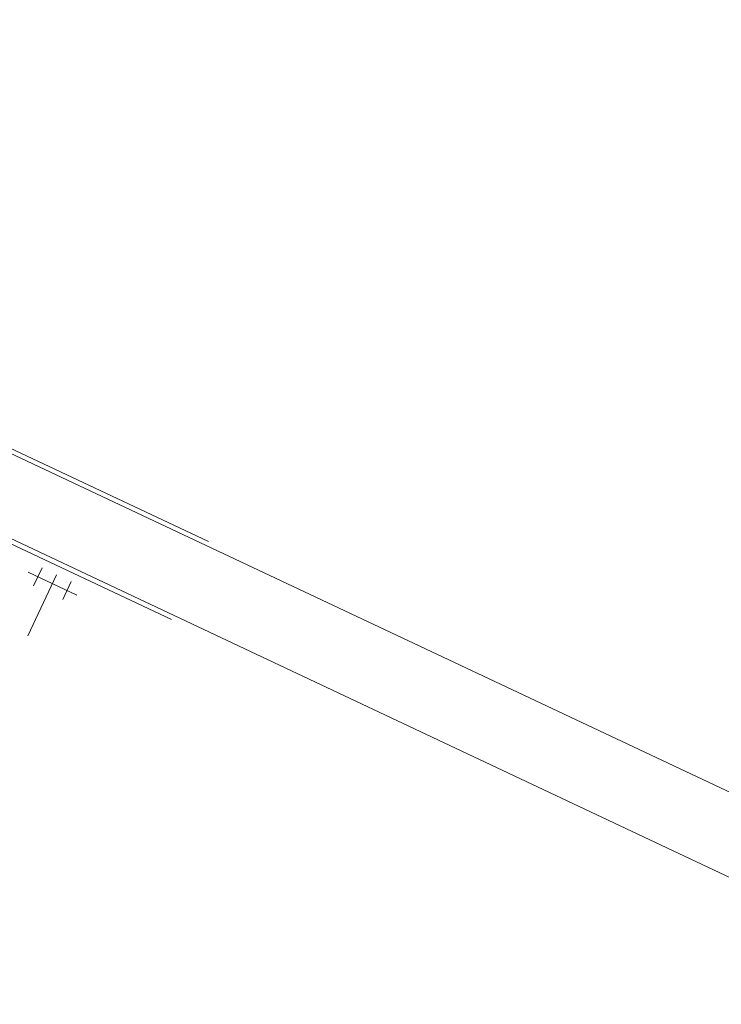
# Model space of a CAD drawing. Header units: metres. Extents: x 136266 to 136452, y 453403 to 453560.
# Tile 112 of 133: x 136335.89 to 136338.17, y 453502.93 to 453506.13. Entities that reach past the tile are written whole.
import ezdxf

# ---------------------------------------------------------------- set-up
doc = ezdxf.new("R2010")
doc.units = ezdxf.units.M
doc.layers.add('A-DETL-BEBOUWING', color=253, linetype='Continuous', lineweight=9)

# ---------------------------------------------------------------- blocks, each defined once
blk = doc.blocks.new('859-DO-0010 29-09-2022')
at = {"layer": 'A-DETL-BEBOUWING'}
for p, q in [((57510, 64455), (50535.2, 64455)), ((54545, 64470), (52750, 64470)), ((50535.2, 64205), (57510, 64205)), ((52750, 64190), (54545, 64190)), ((54092.5, 64162.5), (54092.5, 64097.5)), ((54145, 64162.5), (54145, 63942.5)), ((54197.5, 64162.5), (54197.5, 64097.5)), ((54057.5, 64130), (54232.5, 64130))]:
    blk.add_line(p, q, dxfattribs=at)

msp = doc.modelspace()

# ---------------------------------------------------------------- block references
at = {"xscale": 0.001, "yscale": 0.001, "zscale": 0.001, "rotation": 334.7650131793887}
msp.add_blockref('859-DO-0010 29-09-2022', (136259.6791, 453469.3711), dxfattribs=at)

doc.saveas('drawing.dxf')
